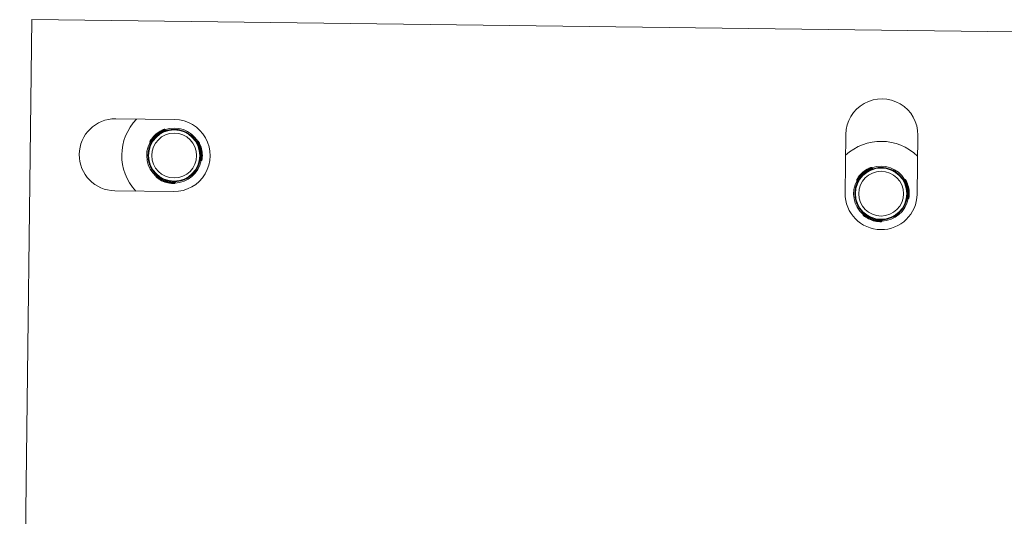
# Model space of a CAD drawing. Header units: millimetres. Extents: x -136 to 1613, y -2821 to -510.
# Tile 21 of 69: x 872 to 1022, y -2424 to -2348. Entities that reach past the tile are written whole.
import ezdxf

# ---------------------------------------------------------------- set-up
doc = ezdxf.new("R2010")
doc.units = ezdxf.units.MM

msp = doc.modelspace()

# ---------------------------------------------------------------- linework, layer by layer
at = {"color": 7, "linetype": 'Continuous', "lineweight": 15}
for p, q in [((873.48, -2348.45), (871.63, -2498.44)), ((1023.46, -2350.3), (873.48, -2348.45)), ((895.29, -2363.72), (886.29, -2363.61)), ((893.41, -2365.55), (893.35, -2365.47)), ((893.92, -2365.37), (893.81, -2365.25)), ((895.84, -2365.27), (895.81, -2365.34)), ((896.06, -2365.39), (896.08, -2365.32)), ((897.03, -2365.65), (897, -2365.72)), ((897.25, -2365.77), (897.22, -2365.85)), ((997.77, -2365.98), (997.66, -2374.98)), ((1008.66, -2375.12), (1008.77, -2366.12)), ((891.53, -2367.19), (891.63, -2367.32)), ((891.82, -2366.77), (891.74, -2366.71)), ((891.88, -2366.84), (891.82, -2366.77)), ((898.83, -2367.04), (898.67, -2367.07)), ((898.95, -2367.52), (899.04, -2367.51)), ((899.04, -2367.51), (899.14, -2367.46)), ((891.22, -2369.19), (891.3, -2369.18)), ((891.49, -2370.67), (891.57, -2370.65)), ((899.21, -2370.02), (899.37, -2369.99)), ((899.31, -2369.49), (899.4, -2369.47)), ((898.34, -2371.73), (898.29, -2371.67)), ((1001.34, -2371.37), (1001.28, -2371.3)), ((1001.85, -2371.2), (1001.75, -2371.07)), ((1003.77, -2371.1), (1003.75, -2371.17)), ((1003.99, -2371.21), (1004.02, -2371.14)), ((1004.96, -2371.48), (1004.94, -2371.55)), ((1005.18, -2371.6), (1005.16, -2371.67)), ((892.54, -2372.28), (892.48, -2372.43)), ((892.94, -2372.63), (892.91, -2372.72)), ((894.83, -2373.3), (894.8, -2373.39)), ((895.31, -2373.44), (895.37, -2373.28)), ((897.2, -2372.7), (897.14, -2372.64)), ((999.46, -2373.02), (999.57, -2373.14)), ((999.82, -2372.67), (999.76, -2372.6)), ((1006.77, -2372.86), (1006.6, -2372.89)), ((1006.89, -2373.35), (1006.8, -2373.39)), ((1006.89, -2373.35), (1006.98, -2373.33)), ((886.15, -2374.61), (895.15, -2374.72)), ((999.16, -2375.02), (999.24, -2375)), ((999.43, -2376.49), (999.51, -2376.48)), ((1007.14, -2375.84), (1007.31, -2375.81)), ((1007.15, -2375.31), (1007.25, -2375.32)), ((1007.25, -2375.32), (1007.34, -2375.3)), ((1000.48, -2378.1), (1000.42, -2378.26)), ((1006.27, -2377.56), (1006.22, -2377.5)), ((1000.88, -2378.46), (1000.85, -2378.55)), ((1002.76, -2379.13), (1002.73, -2379.22)), ((1003.25, -2379.27), (1003.3, -2379.11)), ((1005.13, -2378.53), (1005.08, -2378.47))]:
    msp.add_line(p, q, dxfattribs=at)
at = {"color": 8, "linetype": 'Continuous', "lineweight": 15}
for p, q in [((894.78, -2365.25), (894.75, -2365.33)), ((898.08, -2366.42), (898.05, -2366.5)), ((891.37, -2368.15), (891.45, -2368.13)), ((892, -2371.59), (892.08, -2371.58)), ((898.88, -2370.83), (898.83, -2370.76)), ((1002.72, -2371.07), (1002.69, -2371.15)), ((1006.01, -2372.25), (1005.99, -2372.33)), ((896.22, -2373.1), (896.16, -2373.03)), ((999.31, -2373.97), (999.39, -2373.96)), ((1006.82, -2376.66), (1006.77, -2376.59)), ((999.94, -2377.42), (1000.02, -2377.4)), ((1004.15, -2378.92), (1004.1, -2378.86))]:
    msp.add_line(p, q, dxfattribs=at)
at = {"color": 8, "linetype": 'Continuous', "lineweight": 15, "flags": 128}
for points in [[(893.81, -2365.25), (893.81, -2365.25), (893.76, -2365.27), (893.67, -2365.31), (893.55, -2365.37), (893.4, -2365.45), (893.35, -2365.47), (893.35, -2365.47), (893.35, -2365.47)], [(891.64, -2367.31), (891.64, -2367.31), (891.65, -2367.27), (891.69, -2367.19), (891.76, -2367.06), (891.84, -2366.91), (891.88, -2366.84), (891.88, -2366.84), (891.88, -2366.84)], [(898.67, -2367.07), (898.67, -2367.07), (898.7, -2367.11), (898.75, -2367.18), (898.83, -2367.3), (898.91, -2367.45), (898.95, -2367.52), (898.95, -2367.52), (898.95, -2367.52)], [(899.37, -2369.98), (899.37, -2369.98), (899.37, -2369.93), (899.38, -2369.84), (899.39, -2369.7), (899.4, -2369.53), (899.4, -2369.47), (899.4, -2369.47), (899.4, -2369.47)], [(1001.74, -2371.08), (1001.74, -2371.08), (1001.7, -2371.1), (1001.61, -2371.14), (1001.49, -2371.2), (1001.34, -2371.27), (1001.28, -2371.3), (1001.28, -2371.3), (1001.28, -2371.3)], [(892.49, -2372.43), (892.49, -2372.43), (892.53, -2372.46), (892.61, -2372.52), (892.72, -2372.6), (892.86, -2372.69), (892.91, -2372.72), (892.91, -2372.72), (892.91, -2372.72)], [(895.36, -2373.28), (895.36, -2373.28), (895.32, -2373.29), (895.22, -2373.3), (895.08, -2373.3), (894.91, -2373.31), (894.83, -2373.3), (894.83, -2373.3), (894.83, -2373.3)], [(999.57, -2373.14), (999.57, -2373.14), (999.59, -2373.1), (999.63, -2373.01), (999.69, -2372.89), (999.78, -2372.74), (999.82, -2372.67), (999.82, -2372.67), (999.82, -2372.67)], [(1006.61, -2372.9), (1006.6, -2372.9), (1006.63, -2372.93), (1006.69, -2373.01), (1006.76, -2373.13), (1006.85, -2373.28), (1006.89, -2373.35), (1006.89, -2373.35), (1006.89, -2373.35)], [(1007.3, -2375.81), (1007.3, -2375.81), (1007.31, -2375.76), (1007.32, -2375.66), (1007.33, -2375.53), (1007.34, -2375.36), (1007.34, -2375.3), (1007.34, -2375.3), (1007.34, -2375.3)], [(1000.43, -2378.26), (1000.43, -2378.26), (1000.47, -2378.29), (1000.54, -2378.34), (1000.66, -2378.42), (1000.8, -2378.51), (1000.85, -2378.55), (1000.85, -2378.55), (1000.85, -2378.55)], [(1003.3, -2379.11), (1003.3, -2379.11), (1003.25, -2379.11), (1003.16, -2379.12), (1003.02, -2379.13), (1002.85, -2379.13), (1002.76, -2379.13), (1002.76, -2379.13), (1002.76, -2379.13)]]:
    msp.add_lwpolyline(points, dxfattribs=at)
at = {"color": 7, "linetype": 'Continuous', "lineweight": 15, "flags": 128}
for points in [[(896.08, -2365.32), (896.58, -2365.46), (897.03, -2365.65)], [(891.97, -2366.9), (891.96, -2366.9), (891.96, -2366.89), (891.95, -2366.89), (891.94, -2366.88), (891.93, -2366.87), (891.92, -2366.86), (891.9, -2366.85), (891.88, -2366.84)], [(898.86, -2367.56), (898.86, -2367.56), (898.87, -2367.56), (898.88, -2367.56), (898.89, -2367.55), (898.9, -2367.55), (898.92, -2367.54), (898.94, -2367.53), (898.95, -2367.52)], [(899.21, -2369.48), (899.22, -2369.48), (899.22, -2369.48), (899.23, -2369.48), (899.24, -2369.49), (899.26, -2369.49), (899.27, -2369.49), (899.29, -2369.49), (899.31, -2369.49)], [(899.4, -2369.47), (899.42, -2369.47), (899.44, -2369.48), (899.46, -2369.48), (899.48, -2369.48), (899.49, -2369.48), (899.5, -2369.48), (899.5, -2369.48), (899.5, -2369.48)], [(1001.28, -2371.3), (1001.28, -2371.28), (1001.27, -2371.27), (1001.26, -2371.25), (1001.25, -2371.24), (1001.25, -2371.22), (1001.24, -2371.22), (1001.24, -2371.21), (1001.24, -2371.21)], [(1001.39, -2371.46), (1001.39, -2371.46), (1001.39, -2371.45), (1001.38, -2371.45), (1001.38, -2371.43), (1001.37, -2371.42), (1001.36, -2371.41), (1001.35, -2371.39), (1001.34, -2371.37)], [(1004.02, -2371.14), (1004.52, -2371.29), (1004.96, -2371.48)], [(893, -2372.55), (893, -2372.55), (893, -2372.55), (892.99, -2372.56), (892.98, -2372.57), (892.97, -2372.59), (892.97, -2372.6), (892.95, -2372.62), (892.94, -2372.63)], [(999.76, -2372.6), (999.74, -2372.58), (999.73, -2372.57), (999.71, -2372.56), (999.7, -2372.56), (999.69, -2372.55), (999.68, -2372.54), (999.68, -2372.54), (999.68, -2372.54)], [(999.9, -2372.72), (999.9, -2372.72), (999.9, -2372.72), (999.89, -2372.71), (999.88, -2372.71), (999.87, -2372.7), (999.85, -2372.69), (999.84, -2372.68), (999.82, -2372.67)], [(1006.98, -2373.33), (1007, -2373.32), (1007.02, -2373.32), (1007.03, -2373.31), (1007.05, -2373.3), (1007.06, -2373.3), (1007.06, -2373.29), (1007.07, -2373.29), (1007.07, -2373.29)], [(1007.34, -2375.3), (1007.36, -2375.3), (1007.38, -2375.3), (1007.4, -2375.3), (1007.41, -2375.3), (1007.42, -2375.31), (1007.43, -2375.31), (1007.44, -2375.31), (1007.44, -2375.31)], [(1000.85, -2378.55), (1000.84, -2378.56), (1000.83, -2378.58), (1000.82, -2378.59), (1000.81, -2378.6), (1000.8, -2378.61), (1000.8, -2378.62), (1000.79, -2378.63), (1000.79, -2378.63)], [(1002.73, -2379.22), (1002.73, -2379.24), (1002.73, -2379.26), (1002.73, -2379.27), (1002.73, -2379.29), (1002.73, -2379.3), (1002.73, -2379.31), (1002.72, -2379.31), (1002.72, -2379.32)]]:
    msp.add_lwpolyline(points, dxfattribs=at)
at = {"color": 7, "linetype": 'Continuous', "lineweight": 15}
for centre, radius in [((895.22, -2369.22), 3.92), ((895.22, -2369.22), 3.42), ((1003.16, -2375.05), 3.92), ((1003.16, -2375.05), 3.42)]:
    msp.add_circle(centre, radius, dxfattribs=at)
for centre, radius, start, end in [((1003.27, -2366.05), 5.5, 359.2963, 179.2963), ((886.22, -2369.11), 5.5, 89.2963, 269.2963), ((895.22, -2369.22), 8, 135.8638, 222.7288), ((895.22, -2369.22), 5.5, 269.2963, 89.2963), ((895.22, -2369.22), 4, 96.3154, 164.4264), ((895.03, -2368.99), 4, 115.5137, 145.2281), ((895.03, -2368.99), 3.9, 115.5137, 145.2281), ((895.22, -2369.22), 4.1, 116.2539, 144.4879), ((918.64, -2353.34), 28.06, 205.4225, 205.6268), ((936.03, -2344.56), 47.51, 206.2203, 206.341), ((893.74, -2365.31), 0.1, 42.2612, 109.413), ((895.22, -2369.22), 4.2, 31.2949, 109.4469), ((895.22, -2369.22), 4.2, 151.2949, 229.4469), ((891.6, -2367.13), 0.1, 151.3287, 219.7007), ((891.56, -2367.38), 0.1, 333.3429, 42.0164), ((895.22, -2369.22), 4, 336.3154, 44.4264), ((898.85, -2367.14), 0.1, 31.3287, 99.7007), ((895.22, -2369.22), 4.1, 356.2539, 24.4879), ((895.52, -2369.17), 3.9, 355.5137, 25.2281), ((895.52, -2369.17), 4, 355.5137, 25.2281), ((1003.16, -2375.05), 8, 45.8638, 132.7288), ((895.22, -2369.22), 4.2, 271.2949, 349.4469), ((899.22, -2370.12), 0.1, 99.2447, 167.3573), ((899.35, -2369.89), 0.1, 282.2612, 349.413), ((895.22, -2369.22), 4, 216.3154, 284.4264), ((1003.16, -2375.05), 4, 96.3154, 164.4264), ((1002.96, -2374.82), 4, 115.5137, 145.2281), ((1002.96, -2374.82), 3.9, 115.5137, 145.2281), ((1003.16, -2375.05), 4.1, 116.2539, 144.4879), ((1001.67, -2371.14), 0.1, 42.2612, 109.413), ((1003.16, -2375.05), 4.2, 31.2949, 109.4469), ((1003.16, -2375.05), 4, 336.3154, 44.4264), ((892.58, -2372.46), 0.1, 162.2612, 229.4131), ((940.89, -2405.74), 58.24, 145.4627, 145.5611), ((895.12, -2369.5), 4, 235.5137, 265.2281), ((895.12, -2369.5), 3.9, 235.5137, 265.2281), ((895.22, -2369.22), 4.1, 236.2539, 264.4879), ((872.47, -2371.59), 22.4, 355.1198, 355.3756), ((861.53, -2370.04), 33.45, 354.4073, 354.5785), ((895.22, -2373.4), 0.1, 271.3287, 339.7007), ((1003.16, -2375.05), 4.2, 151.2949, 229.4469), ((999.54, -2372.95), 0.1, 151.3287, 219.7007), ((999.49, -2373.21), 0.1, 333.3575, 42.0028), ((1006.78, -2372.96), 0.1, 31.3287, 99.7007), ((1003.16, -2375.05), 4.1, 356.2539, 24.4879), ((1003.45, -2374.99), 3.9, 355.5137, 25.2281), ((1003.45, -2374.99), 4, 355.5137, 25.2281), ((1003.16, -2375.05), 5.5, 179.2963, 359.2963), ((1003.16, -2375.05), 4.2, 271.2949, 349.4469), ((1007.16, -2375.94), 0.0999, 99.1987, 167.4242), ((1007.29, -2375.72), 0.1, 282.2612, 349.413), ((1003.16, -2375.05), 4, 216.3154, 284.4264), ((1000.52, -2378.29), 0.1, 162.2612, 229.4131), ((1003.06, -2375.33), 4, 235.5137, 265.2281), ((1003.06, -2375.33), 3.9, 235.5137, 265.2281), ((965.82, -2354.97), 42.2, 326.1876, 326.3234), ((1003.16, -2375.05), 4.1, 236.2539, 264.4879), ((1009.2, -2379.7), 6.46, 174.0328, 174.9198), ((1003.15, -2379.23), 0.1, 271.3287, 339.7007)]:
    msp.add_arc(centre, radius, start, end, dxfattribs=at)
for points, knots in [([(893.3, -2365.38), (893.32, -2365.38), (893.38, -2365.35), (893.48, -2365.31), (893.59, -2365.26), (893.66, -2365.23), (893.7, -2365.22), (893.7, -2365.22), (893.7, -2365.22)], [0, 0, 0, 0, 0.074611, 0.299561, 0.512453, 0.712692, 0.90667, 1, 1, 1, 1]), ([(894.02, -2365.41), (894.01, -2365.41), (894.01, -2365.41), (893.99, -2365.41), (893.96, -2365.4), (893.93, -2365.39), (893.92, -2365.38), (893.92, -2365.37)], [0, 0, 0, 0, 0.0842593, 0.2336596, 0.5408658, 0.8242427, 1, 1, 1, 1]), ([(894.78, -2365.25), (894.9, -2365.24), (895.15, -2365.22), (895.47, -2365.23), (895.71, -2365.25), (895.82, -2365.27), (895.83, -2365.27), (895.84, -2365.27)], [0, 0, 0, 0, 0.227104, 0.4549032, 0.6672568, 0.8721281, 1, 1, 1, 1]), ([(895.84, -2365.27), (895.84, -2365.27), (895.86, -2365.27), (895.97, -2365.29), (896.05, -2365.31), (896.08, -2365.32)], [0, 0, 0, 0, 0.395899, 0.791691, 1, 1, 1, 1]), ([(897.03, -2365.65), (897.03, -2365.66), (897.1, -2365.69), (897.19, -2365.74), (897.24, -2365.77), (897.25, -2365.77), (897.25, -2365.77)], [0, 0, 0, 0, 0.050288, 0.452089, 0.854492, 1, 1, 1, 1]), ([(897.25, -2365.77), (897.26, -2365.78), (897.28, -2365.79), (897.42, -2365.88), (897.62, -2366.02), (897.86, -2366.21), (898.01, -2366.35), (898.08, -2366.42)], [0, 0, 0, 0, 0.204177, 0.408367, 0.612313, 0.818118, 1, 1, 1, 1]), ([(891.52, -2367.07), (891.52, -2367.08), (891.52, -2367.08), (891.54, -2367.03), (891.59, -2366.95), (891.66, -2366.84), (891.71, -2366.75), (891.74, -2366.71)], [0, 0, 0, 0, 0.106149, 0.319796, 0.544687, 0.771738, 1, 1, 1, 1]), ([(898.67, -2367.07), (898.66, -2367.07), (898.65, -2367.07), (898.63, -2367.07), (898.61, -2367.06), (898.59, -2367.05), (898.58, -2367.04), (898.57, -2367.04), (898.57, -2367.03), (898.57, -2367.03)], [0, 0, 0, 0, 0.074447, 0.32402, 0.534328, 0.710469, 0.852976, 0.958987, 1, 1, 1, 1]), ([(898.93, -2367.09), (898.93, -2367.09), (898.93, -2367.09), (898.96, -2367.13), (899.01, -2367.21), (899.07, -2367.33), (899.11, -2367.42), (899.14, -2367.46)], [0, 0, 0, 0, 0.10615, 0.319807, 0.544688, 0.77175, 1, 1, 1, 1]), ([(891.22, -2369.19), (891.22, -2369.18), (891.22, -2369.16), (891.23, -2368.99), (891.25, -2368.74), (891.29, -2368.45), (891.34, -2368.24), (891.37, -2368.15)], [0, 0, 0, 0, 0.204183, 0.408372, 0.612327, 0.818129, 1, 1, 1, 1]), ([(891.49, -2370.67), (891.49, -2370.66), (891.49, -2370.66), (891.46, -2370.57), (891.4, -2370.42), (891.34, -2370.2), (891.29, -2369.96), (891.25, -2369.71), (891.23, -2369.48), (891.22, -2369.31), (891.22, -2369.21), (891.22, -2369.2), (891.22, -2369.19)], [0, 0, 0, 0, 0.0675363, 0.1728494, 0.2793789, 0.3873253, 0.4946867, 0.6004053, 0.7059547, 0.8130285, 0.9210359, 1, 1, 1, 1]), ([(892, -2371.59), (891.96, -2371.53), (891.84, -2371.37), (891.69, -2371.1), (891.57, -2370.85), (891.5, -2370.7), (891.5, -2370.68), (891.49, -2370.67)], [0, 0, 0, 0, 0.128831, 0.376937, 0.595697, 0.802067, 1, 1, 1, 1]), ([(899.5, -2369.48), (899.5, -2369.5), (899.5, -2369.56), (899.49, -2369.67), (899.47, -2369.79), (899.46, -2369.87), (899.45, -2369.91), (899.45, -2369.9), (899.45, -2369.9)], [0, 0, 0, 0, 0.07454, 0.29956, 0.512428, 0.712642, 0.906624, 1, 1, 1, 1]), ([(892.52, -2372.17), (892.52, -2372.17), (892.53, -2372.18), (892.54, -2372.2), (892.55, -2372.22), (892.55, -2372.25), (892.54, -2372.27), (892.54, -2372.28)], [0, 0, 0, 0, 0.08414, 0.233565, 0.541021, 0.824488, 1, 1, 1, 1]), ([(898.34, -2371.73), (898.34, -2371.73), (898.33, -2371.74), (898.28, -2371.81), (898.17, -2371.93), (898.01, -2372.09), (897.83, -2372.26), (897.63, -2372.42), (897.44, -2372.55), (897.3, -2372.64), (897.21, -2372.69), (897.2, -2372.7), (897.2, -2372.7)], [0, 0, 0, 0, 0.067536, 0.172851, 0.279381, 0.387327, 0.494687, 0.600407, 0.705959, 0.813029, 0.921034, 1, 1, 1, 1]), ([(898.88, -2370.83), (898.83, -2370.94), (898.73, -2371.16), (898.56, -2371.44), (898.42, -2371.63), (898.35, -2371.72), (898.34, -2371.73), (898.34, -2371.73)], [0, 0, 0, 0, 0.227103, 0.45491, 0.66725, 0.872126, 1, 1, 1, 1]), ([(1001.24, -2371.21), (1001.26, -2371.2), (1001.31, -2371.18), (1001.41, -2371.13), (1001.52, -2371.09), (1001.6, -2371.06), (1001.64, -2371.05), (1001.64, -2371.05), (1001.63, -2371.05)], [0, 0, 0, 0, 0.074538, 0.299579, 0.512449, 0.712674, 0.906665, 1, 1, 1, 1]), ([(1001.95, -2371.23), (1001.95, -2371.23), (1001.94, -2371.24), (1001.92, -2371.24), (1001.9, -2371.23), (1001.87, -2371.22), (1001.86, -2371.2), (1001.86, -2371.2)], [0, 0, 0, 0, 0.084491, 0.233574, 0.541195, 0.824475, 1, 1, 1, 1]), ([(1002.72, -2371.07), (1002.84, -2371.06), (1003.09, -2371.04), (1003.41, -2371.05), (1003.64, -2371.08), (1003.76, -2371.09), (1003.77, -2371.09), (1003.77, -2371.1)], [0, 0, 0, 0, 0.2271224, 0.4549053, 0.6672588, 0.8721301, 1, 1, 1, 1]), ([(1003.77, -2371.1), (1003.78, -2371.1), (1003.8, -2371.1), (1003.9, -2371.12), (1003.99, -2371.14), (1004.02, -2371.14)], [0, 0, 0, 0, 0.395903, 0.791692, 1, 1, 1, 1]), ([(1004.96, -2371.48), (1004.97, -2371.48), (1005.03, -2371.51), (1005.13, -2371.57), (1005.18, -2371.6), (1005.18, -2371.6), (1005.18, -2371.6)], [0, 0, 0, 0, 0.050258, 0.452051, 0.85449, 1, 1, 1, 1]), ([(1005.18, -2371.6), (1005.19, -2371.6), (1005.21, -2371.62), (1005.36, -2371.7), (1005.56, -2371.85), (1005.8, -2372.03), (1005.94, -2372.18), (1006.01, -2372.25)], [0, 0, 0, 0, 0.204182, 0.408367, 0.612326, 0.818133, 1, 1, 1, 1]), ([(892.86, -2372.8), (892.84, -2372.79), (892.79, -2372.76), (892.7, -2372.69), (892.61, -2372.62), (892.55, -2372.57), (892.51, -2372.54), (892.52, -2372.54), (892.52, -2372.54)], [0, 0, 0, 0, 0.0745549, 0.2995754, 0.5124323, 0.7126474, 0.9066245, 1, 1, 1, 1]), ([(895.21, -2373.5), (895.21, -2373.5), (895.22, -2373.5), (895.17, -2373.5), (895.07, -2373.5), (894.94, -2373.5), (894.84, -2373.49), (894.79, -2373.49)], [0, 0, 0, 0, 0.106152, 0.319822, 0.544742, 0.771758, 1, 1, 1, 1]), ([(895.37, -2373.28), (895.37, -2373.28), (895.37, -2373.27), (895.38, -2373.25), (895.4, -2373.24), (895.41, -2373.23), (895.43, -2373.22), (895.44, -2373.22), (895.45, -2373.22), (895.45, -2373.22)], [0, 0, 0, 0, 0.074274, 0.324074, 0.534111, 0.710608, 0.852901, 0.958757, 1, 1, 1, 1]), ([(897.2, -2372.7), (897.19, -2372.7), (897.18, -2372.71), (897.07, -2372.77), (896.86, -2372.87), (896.59, -2372.99), (896.36, -2373.06), (896.23, -2373.09), (896.22, -2373.1)], [0, 0, 0, 0, 0.147073, 0.351347, 0.555284, 0.760029, 0.971358, 1, 1, 1, 1]), ([(999.45, -2372.9), (999.45, -2372.9), (999.45, -2372.9), (999.48, -2372.86), (999.53, -2372.77), (999.59, -2372.66), (999.65, -2372.58), (999.68, -2372.54)], [0, 0, 0, 0, 0.106148, 0.319797, 0.544694, 0.771765, 1, 1, 1, 1]), ([(1006.6, -2372.89), (1006.6, -2372.89), (1006.59, -2372.9), (1006.57, -2372.89), (1006.55, -2372.89), (1006.53, -2372.88), (1006.52, -2372.87), (1006.51, -2372.86), (1006.51, -2372.86), (1006.5, -2372.86)], [0, 0, 0, 0, 0.074172, 0.32395, 0.534206, 0.710539, 0.8528, 0.958833, 1, 1, 1, 1]), ([(1006.87, -2372.91), (1006.87, -2372.91), (1006.87, -2372.91), (1006.89, -2372.95), (1006.94, -2373.04), (1007.01, -2373.16), (1007.05, -2373.24), (1007.07, -2373.29)], [0, 0, 0, 0, 0.106148, 0.319799, 0.544692, 0.771762, 1, 1, 1, 1]), ([(999.16, -2375.02), (999.16, -2375.01), (999.16, -2374.99), (999.16, -2374.82), (999.18, -2374.57), (999.23, -2374.27), (999.28, -2374.07), (999.31, -2373.97)], [0, 0, 0, 0, 0.204181, 0.408372, 0.612323, 0.81813, 1, 1, 1, 1]), ([(999.43, -2376.49), (999.43, -2376.49), (999.42, -2376.48), (999.39, -2376.4), (999.34, -2376.24), (999.28, -2376.03), (999.22, -2375.78), (999.19, -2375.53), (999.17, -2375.31), (999.16, -2375.13), (999.16, -2375.03), (999.16, -2375.02), (999.16, -2375.02)], [0, 0, 0, 0, 0.067536, 0.172848, 0.279379, 0.387326, 0.494684, 0.600408, 0.705956, 0.81303, 0.921036, 1, 1, 1, 1]), ([(999.94, -2377.42), (999.9, -2377.36), (999.78, -2377.2), (999.62, -2376.93), (999.5, -2376.68), (999.44, -2376.52), (999.43, -2376.5), (999.43, -2376.49)], [0, 0, 0, 0, 0.1288305, 0.3769362, 0.595702, 0.8020647, 1, 1, 1, 1]), ([(1006.82, -2376.66), (1006.77, -2376.77), (1006.66, -2376.99), (1006.49, -2377.26), (1006.36, -2377.45), (1006.28, -2377.54), (1006.28, -2377.55), (1006.27, -2377.56)], [0, 0, 0, 0, 0.22712, 0.454912, 0.667258, 0.872131, 1, 1, 1, 1]), ([(1007.44, -2375.31), (1007.44, -2375.32), (1007.43, -2375.39), (1007.42, -2375.5), (1007.41, -2375.61), (1007.39, -2375.69), (1007.38, -2375.73), (1007.39, -2375.73), (1007.39, -2375.73)], [0, 0, 0, 0, 0.074544, 0.299565, 0.512428, 0.712645, 0.906624, 1, 1, 1, 1]), ([(1000.46, -2378), (1000.46, -2378), (1000.46, -2378.01), (1000.48, -2378.02), (1000.48, -2378.05), (1000.48, -2378.08), (1000.48, -2378.1), (1000.47, -2378.1)], [0, 0, 0, 0, 0.084259, 0.233529, 0.541048, 0.824562, 1, 1, 1, 1]), ([(1006.27, -2377.56), (1006.27, -2377.56), (1006.27, -2377.57), (1006.21, -2377.63), (1006.1, -2377.76), (1005.95, -2377.92), (1005.76, -2378.09), (1005.57, -2378.25), (1005.38, -2378.38), (1005.23, -2378.47), (1005.15, -2378.52), (1005.14, -2378.53), (1005.13, -2378.53)], [0, 0, 0, 0, 0.067537, 0.172847, 0.279378, 0.387323, 0.49468, 0.600409, 0.705951, 0.813029, 0.921037, 1, 1, 1, 1]), ([(1000.79, -2378.63), (1000.78, -2378.62), (1000.73, -2378.58), (1000.64, -2378.52), (1000.55, -2378.44), (1000.48, -2378.39), (1000.45, -2378.37), (1000.45, -2378.37), (1000.46, -2378.37)], [0, 0, 0, 0, 0.074524, 0.299538, 0.512426, 0.712646, 0.906623, 1, 1, 1, 1]), ([(1003.15, -2379.33), (1003.15, -2379.33), (1003.15, -2379.33), (1003.1, -2379.33), (1003.01, -2379.33), (1002.87, -2379.33), (1002.77, -2379.32), (1002.72, -2379.32)], [0, 0, 0, 0, 0.106148, 0.319794, 0.544675, 0.771765, 1, 1, 1, 1]), ([(1003.3, -2379.11), (1003.3, -2379.11), (1003.31, -2379.1), (1003.32, -2379.08), (1003.33, -2379.06), (1003.35, -2379.05), (1003.37, -2379.05), (1003.38, -2379.04), (1003.38, -2379.04), (1003.38, -2379.04)], [0, 0, 0, 0, 0.074272, 0.324064, 0.534142, 0.710599, 0.852911, 0.958749, 1, 1, 1, 1]), ([(1005.13, -2378.53), (1005.13, -2378.53), (1005.12, -2378.54), (1005, -2378.6), (1004.8, -2378.7), (1004.52, -2378.81), (1004.29, -2378.89), (1004.17, -2378.92), (1004.15, -2378.92)], [0, 0, 0, 0, 0.14708, 0.351351, 0.555293, 0.760042, 0.971375, 1, 1, 1, 1])]:
    msp.add_open_spline(points, degree=3, knots=knots, dxfattribs=at)
at = {"color": 8, "linetype": 'Continuous', "lineweight": 15}
for points, knots in [([(893.41, -2365.55), (893.41, -2365.55), (893.46, -2365.52), (893.57, -2365.48), (893.72, -2365.43), (893.84, -2365.39), (893.91, -2365.38), (893.91, -2365.38), (893.91, -2365.38)], [0, 0, 0, 0, 0.000082, 0.202232, 0.427207, 0.654229, 0.871677, 1, 1, 1, 1]), ([(891.82, -2366.77), (891.82, -2366.77), (891.78, -2366.81), (891.72, -2366.92), (891.62, -2367.04), (891.56, -2367.14), (891.53, -2367.19), (891.53, -2367.19), (891.53, -2367.19)], [0, 0, 0, 0, 0.000094, 0.224527, 0.449187, 0.674525, 0.891633, 1, 1, 1, 1]), ([(899.04, -2367.51), (899.04, -2367.51), (899.04, -2367.45), (898.96, -2367.34), (898.91, -2367.2), (898.86, -2367.09), (898.83, -2367.04), (898.83, -2367.04), (898.83, -2367.04)], [0, 0, 0, 0, 0.000066, 0.224534, 0.449204, 0.674532, 0.891634, 1, 1, 1, 1]), ([(899.31, -2369.49), (899.31, -2369.49), (899.31, -2369.54), (899.29, -2369.66), (899.26, -2369.82), (899.23, -2369.94), (899.21, -2370.01), (899.21, -2370.01), (899.21, -2370.01)], [0, 0, 0, 0, 0.000073, 0.202236, 0.427167, 0.654203, 0.87167, 1, 1, 1, 1]), ([(1001.34, -2371.37), (1001.34, -2371.37), (1001.4, -2371.35), (1001.5, -2371.3), (1001.66, -2371.25), (1001.78, -2371.22), (1001.85, -2371.2), (1001.85, -2371.2), (1001.85, -2371.2)], [0, 0, 0, 0, 0.0000785, 0.2022392, 0.4271627, 0.6541971, 0.8716701, 1, 1, 1, 1]), ([(892.94, -2372.63), (892.94, -2372.63), (892.9, -2372.6), (892.81, -2372.53), (892.69, -2372.42), (892.6, -2372.33), (892.54, -2372.28), (892.55, -2372.28), (892.55, -2372.28)], [0, 0, 0, 0, 0.000087, 0.202227, 0.427169, 0.654199, 0.871671, 1, 1, 1, 1]), ([(894.8, -2373.39), (894.8, -2373.39), (894.85, -2373.41), (894.97, -2373.41), (895.13, -2373.43), (895.25, -2373.43), (895.31, -2373.44), (895.31, -2373.44), (895.3, -2373.44)], [0, 0, 0, 0, 0.000077, 0.224533, 0.449213, 0.674545, 0.891637, 1, 1, 1, 1]), ([(999.76, -2372.6), (999.76, -2372.6), (999.73, -2372.65), (999.65, -2372.74), (999.56, -2372.87), (999.5, -2372.97), (999.46, -2373.02), (999.47, -2373.01), (999.47, -2373.01)], [0, 0, 0, 0, 0.000076, 0.22455, 0.449208, 0.67454, 0.891634, 1, 1, 1, 1]), ([(1006.98, -2373.33), (1006.98, -2373.33), (1006.95, -2373.28), (1006.91, -2373.17), (1006.84, -2373.02), (1006.79, -2372.92), (1006.77, -2372.87), (1006.77, -2372.87), (1006.77, -2372.87)], [0, 0, 0, 0, 0.000084, 0.224557, 0.449213, 0.674539, 0.891634, 1, 1, 1, 1]), ([(1007.25, -2375.32), (1007.25, -2375.32), (1007.25, -2375.37), (1007.22, -2375.49), (1007.2, -2375.64), (1007.16, -2375.77), (1007.14, -2375.84), (1007.14, -2375.84), (1007.14, -2375.84)], [0, 0, 0, 0, 0.000073, 0.20224, 0.427169, 0.654204, 0.871671, 1, 1, 1, 1]), ([(1000.88, -2378.46), (1000.88, -2378.46), (1000.85, -2378.41), (1000.74, -2378.36), (1000.63, -2378.24), (1000.53, -2378.16), (1000.48, -2378.1), (1000.48, -2378.1), (1000.48, -2378.1)], [0, 0, 0, 0, 0.000059, 0.202229, 0.427173, 0.654205, 0.871668, 1, 1, 1, 1]), ([(1002.73, -2379.22), (1002.73, -2379.22), (1002.79, -2379.22), (1002.91, -2379.24), (1003.07, -2379.25), (1003.19, -2379.26), (1003.25, -2379.26), (1003.24, -2379.26), (1003.24, -2379.26)], [0, 0, 0, 0, 0.000076, 0.224573, 0.449225, 0.674538, 0.891634, 1, 1, 1, 1])]:
    msp.add_open_spline(points, degree=3, knots=knots, dxfattribs=at)

doc.saveas('drawing.dxf')
